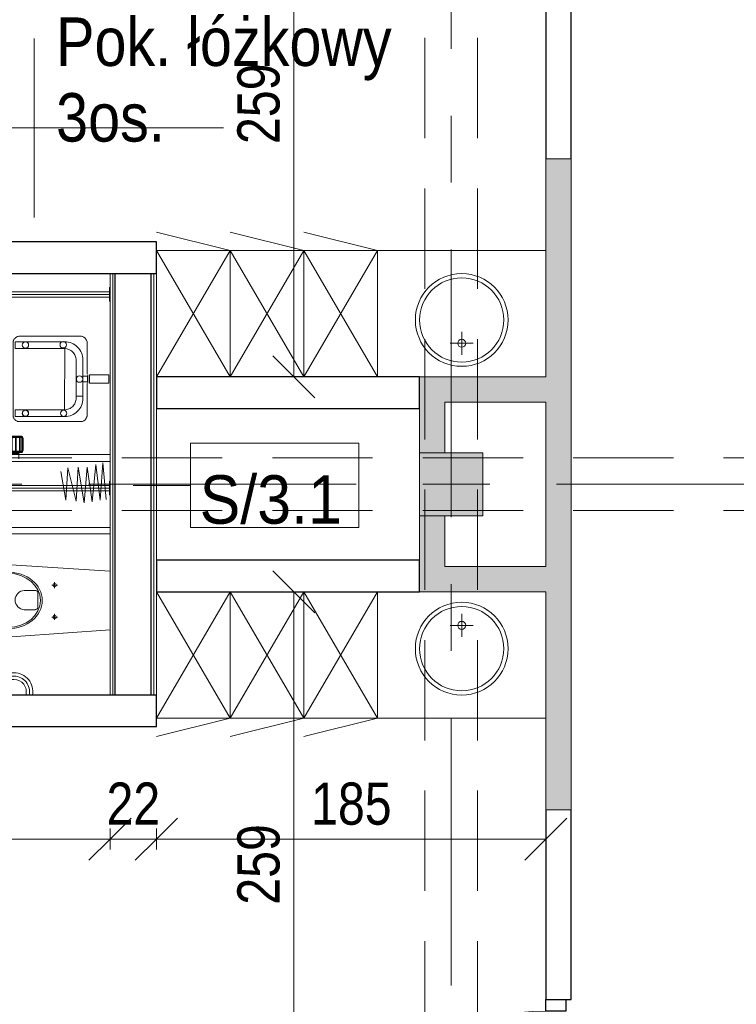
# Model space of a CAD drawing. Header units: centimetres. Extents: x -1631 to 21770, y -8842 to 3590.
# Tile 36 of 87: x -818 to -477, y 2082 to 2549. Entities that reach past the tile are written whole.
import ezdxf

# ---------------------------------------------------------------- set-up
doc = ezdxf.new("R2010")
doc.units = ezdxf.units.CM
for name, pattern in [('Dash', [60, 30, -30]), ('Oś', [222.25, 127, -31.75, 31.75, -31.75]), ('Ukryte', [71.438, 47.625, -23.813])]:
    doc.linetypes.add(name, pattern=pattern)
for name, color, linetype, lineweight in [('A-ANNO-DIMS', 211, 'Continuous', 13), ('A-ANNO-DIMS-100', 211, 'Continuous', 13), ('A-AREA-IDEN', 2, 'Continuous', 13), ('A-DETL', 90, 'Continuous', 9), ('A-DETL-GENF', 92, 'Continuous', 9), ('A-DETL-HDLN', 90, 'Ukryte', 9), ('A-DETL-MEDM', 33, 'Continuous', 13), ('A-DOOR', 31, 'Continuous', 13), ('A-WALL', 113, 'Continuous', 13), ('A-WALL-FNSH', 113, 'Continuous', 13), ('A-WALL-IDEN', 211, 'Continuous', 13), ('A-WALL-PATT', 111, 'Continuous', 13), ('I-FURN', 30, 'Continuous', 9), ('P-SANR-FIXT', 6, 'Continuous', 9), ('S-COLS', 52, 'Continuous', 13), ('S-GRID', 1, 'Continuous', 13)]:
    doc.layers.add(name, color=color, linetype=linetype, lineweight=lineweight)
doc.styles.add('Arial Narrow_5', font='ARIALN.TTF', dxfattribs={"height": 20})
doc.styles.add('Arial_11', font='arial.ttf', dxfattribs={"width": 0.85, "height": 23})
doc.styles.add('Arial_12', font='arial.ttf', dxfattribs={"width": 0.9, "height": 23})
doc.dimstyles.new('Diagonal_1_100__0__wewnętrzne_1', dxfattribs={"dimscale": 30.48, "dimtxt": 20.468619, "dimasz": 0.656168, "dimexe": 0.164042, "dimexo": 0.0625, "dimgap": 0.032808, "dimtad": 1, "dimdec": 0, "dimdsep": 46, "dimtxsty": 'Arial Narrow_5', "dimblk1": 'OBLIQUE', "dimblk2": 'OBLIQUE', "dimsah": 1, "dimcen": 0.09, "dimazin": 0, "dimtfac": 1, "dimtdec": 4, "dimtix": 1, "dimtmove": 0, "dimatfit": 3, "dimfxl": 0, "dimtvp": 1, "dimtolj": 1, "dimtzin": 0, "dimarcsym": 0})

# ---------------------------------------------------------------- blocks, each defined once
blk = doc.blocks.new('M_Concrete-Square-Column - 300 x 300mm-1794508-5_piętro III __10_50 m_ - stan projektowany')
at = {"layer": 'S-COLS', "lineweight": 9}
blk.add_hatch(color=254, dxfattribs=at).paths.add_polyline_path([(15, -15), (15, 15), (-15, 15), (-15, -15)], flags=0)
for p, q in [((15, 15), (-15, 15)), ((-15, 15), (-15, -15)), ((15, -15), (15, 15)), ((-15, -15), (15, -15))]:
    blk.add_line(p, q, dxfattribs=at)
blk = doc.blocks.new('Blat - Blat-1345692-5_piętro III __10_50 m_ - stan projektowany')
at = {"layer": 'I-FURN'}
for p, q in [((0, -60), (0, 0)), ((80, -60), (0, -60))]:
    blk.add_line(p, q, dxfattribs=at)
blk = doc.blocks.new('Blat - Blat-V3-5_piętro III __10_50 m_ - stan projektowany')
at = {"layer": 'I-FURN'}
for p, q in [((0, 60), (0, 0)), ((80, 60), (0, 60))]:
    blk.add_line(p, q, dxfattribs=at)
blk = doc.blocks.new('umywalka okrągła d _44cm stal nierdzewna - Type 1-2356172-5_piętro III __10_50 m_ - stan projektowany')
at = {"layer": 'P-SANR-FIXT'}
for p, q in [((12.5, -16.43), (12.5, -27.43)), ((7, -21.93), (18, -21.93))]:
    blk.add_line(p, q, dxfattribs=at)
for centre, radius in [((12.5, -33), 22), ((12.5, -33), 20), ((12.5, -21.93), 1.9)]:
    blk.add_circle(centre, radius, dxfattribs=at)
blk = doc.blocks.new('umywalka okrągła d _44cm stal nierdzewna - Type 1-2178342-5_piętro III __10_50 m_ - stan projektowany')
at = {"layer": 'P-SANR-FIXT'}
for p, q in [((12.5, 16.43), (12.5, 27.43)), ((7, 21.93), (18, 21.93))]:
    blk.add_line(p, q, dxfattribs=at)
for centre, radius in [((12.5, 33), 22), ((12.5, 33), 20), ((12.5, 21.93), 1.9)]:
    blk.add_circle(centre, radius, dxfattribs=at)
blk = doc.blocks.new('miska ustępowa dla N_35_5x54 wisząca koło narożna - Type 1-2357505-5_piętro III __10_50 m_ - stan projektowany')
at = {"layer": 'P-SANR-FIXT'}
for p, q in [((44.09, 92.2), (44.09, 11)), ((47.21, 92.2), (47.21, 11)), ((-23.38, 80.62), (-32.35, 80.62)), ((-23.38, 79.06), (-32.35, 79.06)), ((-32.35, 77.5), (-23.38, 77.5)), ((-24.94, 56.63), (-24.94, 77.5)), ((-23.38, 56.63), (-23.38, 79.06)), ((-21.82, 56.63), (-21.82, 79.06)), ((-0.58, 73.39), (1.02, 74.96)), ((1.02, 74.96), (2.75, 76.27)), ((2.75, 76.27), (4.01, 77.03)), ((4.01, 77.03), (6.13, 78.05)), ((6.13, 78.05), (7.56, 78.51)), ((7.56, 78.51), (9.56, 78.98)), ((9.56, 78.98), (11.02, 79.17)), ((11.02, 79.17), (12.5, 79.25)), ((12.5, 79.25), (13.98, 79.17)), ((13.98, 79.17), (15.44, 78.98)), ((15.44, 78.98), (17.44, 78.51)), ((17.44, 78.51), (18.87, 78.05)), ((18.87, 78.05), (20.99, 77.03)), ((20.99, 77.03), (22.25, 76.27)), ((22.25, 76.27), (23.98, 74.96)), ((23.98, 74.96), (25.58, 73.39)), ((-3.07, 69.78), (-2.34, 71.05)), ((-2.34, 71.05), (-1.51, 72.26)), ((-1.51, 72.26), (-0.58, 73.39)), ((25.58, 73.39), (26.51, 72.26)), ((26.51, 72.26), (27.34, 71.05)), ((27.34, 71.05), (28.07, 69.78)), ((-4.82, 64.32), (-4.57, 65.68)), ((-4.57, 65.68), (-4.19, 67.09)), ((-4.19, 67.09), (-3.69, 68.46)), ((-3.69, 68.46), (-3.07, 69.78)), ((28.07, 69.78), (28.69, 68.46)), ((28.69, 68.46), (29.19, 67.09)), ((29.19, 67.09), (29.57, 65.68)), ((29.57, 65.68), (29.53, 64.32)), ((-4.88, 59.89), (-4.82, 64.32)), ((29.53, 64.32), (29.58, 59.89)), ((-4.56, 55.56), (-4.88, 59.89)), ((29.58, 59.89), (29.22, 55.56)), ((-1.4, 11), (-4.56, 55.56)), ((8.17, 46.6), (8.17, 51.72)), ((17.32, 51.72), (17.32, 46.6)), ((29.22, 55.56), (26.4, 11)), ((16.4, 45.33), (9.09, 45.33)), ((4.69, 35.9), (4.69, 38.7)), ((19.8, 35.9), (19.8, 38.7)), ((3.32, 37.31), (6.14, 37.31)), ((18.43, 37.31), (21.25, 37.31))]:
    blk.add_line(p, q, dxfattribs=at)
for centre in [(4.69, 37.31), (19.8, 37.31)]:
    blk.add_circle(centre, 0.825, dxfattribs=at)
for centre, radius, start, end in [((45.65, 92.2), 1.56, 0, 180), ((-23.38, 79.06), 1.56, 360, 90), ((-23.38, 79.06), 1.56, 270, 360), ((-30.79, 56.63), 5.85, 254.5618, 0), ((-30.79, 56.63), 7.41, 257.8673, 0), ((-30.79, 56.63), 8.97, 260.0004, 0), ((12.74, 51.5), 4.58, 2.8022, 177.1978), ((9.34, 46.48), 1.17, 174.1101, 257.7661), ((16.15, 46.48), 1.17, 282.2339, 5.8899)]:
    blk.add_arc(centre, radius, start, end, dxfattribs=at)
for centre, major_axis, ratio in [((12.55, 59.51), (0, 16.33), 0.823529), ((12.55, 59.26), (0, 15.16), 0.845174)]:
    blk.add_ellipse(centre, major_axis=major_axis, ratio=ratio, dxfattribs=at)
blk = doc.blocks.new('brodzik natryskowy dla N - Type 1-2359080-5_piętro III __10_50 m_ - stan projektowany')
at = {"layer": 'P-SANR-FIXT'}
for p, q in [((-35.25, 97.25), (-40.13, 102.13)), ((47.11, 102.55), (-33.8, 102.55)), ((-33.8, 101.3), (47.11, 101.3)), ((47.11, 100.05), (-33.8, 100.05)), ((48.56, 97.25), (53.43, 102.13)), ((-40.55, 11.3), (-40.55, 95.8)), ((-39.3, 11), (-39.3, 95.8)), ((-38.05, 11.3), (-38.05, 95.8)), ((51.36, 11.3), (51.36, 95.8)), ((52.61, 11), (52.61, 96)), ((53.86, 11.3), (53.86, 95.8)), ((-26.61, 11.2), (-26.61, 69.6)), ((-23.41, 69.6), (-23.41, 11.2)), ((-22.41, 62.85), (-25.41, 62.85)), ((-22.81, 62.85), (-22.81, 54.35)), ((-22.61, 62.85), (-22.61, 54.35)), ((-22.41, 63.8), (-22.41, 53.4)), ((-22.11, 63.8), (-22.11, 53.4)), ((-21.81, 63.8), (-21.81, 53.4)), ((-21.81, 63.5), (-15.21, 63.5)), ((-21.81, 63.2), (-15.21, 63.2)), ((-21.81, 61.6), (-15.21, 61.6)), ((-21.81, 61.3), (-15.21, 61.3)), ((-15.71, 64.9), (-21.31, 64.9)), ((-15.71, 64.6), (-21.31, 64.6)), ((-15.71, 64.3), (-21.31, 64.3)), ((-15.21, 53.4), (-15.21, 63.8)), ((-14.91, 53.4), (-14.91, 63.8)), ((-14.61, 53.4), (-14.61, 63.8)), ((-21.81, 59.7), (-15.21, 59.7)), ((-21.81, 59.4), (-15.21, 59.4)), ((-21.81, 57.8), (-15.21, 57.8)), ((-21.81, 57.5), (-15.21, 57.5)), ((-7.07, 55.9), (-6.88, 56.11)), ((-6.88, 56.11), (-6.67, 56.31)), ((-6.67, 56.31), (-6.44, 56.49)), ((-6.44, 56.49), (-6.2, 56.64)), ((-6.2, 56.64), (-5.95, 56.77)), ((-5.95, 56.77), (-5.69, 56.88)), ((-5.69, 56.88), (-5.41, 56.96)), ((-5.41, 56.96), (-5.13, 57.01)), ((-5.13, 57.01), (29.82, 57.01)), ((29.82, 57.01), (30.1, 57.01)), ((30.1, 57.01), (30.38, 56.96)), ((30.38, 56.96), (30.65, 56.89)), ((30.65, 56.89), (30.92, 56.78)), ((30.92, 56.78), (31.17, 56.66)), ((31.17, 56.66), (31.41, 56.51)), ((31.41, 56.51), (31.64, 56.34)), ((31.64, 56.34), (31.85, 56.14)), ((31.85, 56.14), (32.05, 55.93)), ((-22.41, 54.35), (-25.41, 54.35)), ((-21.81, 55.9), (-15.21, 55.9)), ((-21.81, 55.6), (-15.21, 55.6)), ((-21.81, 54), (-15.21, 54)), ((-21.81, 53.7), (-15.21, 53.7)), ((-21.31, 52.9), (-15.71, 52.9)), ((-21.31, 52.6), (-15.71, 52.6)), ((-21.31, 52.3), (-15.71, 52.3)), ((-7.74, 54.37), (-7.7, 54.64)), ((-7.74, 54.09), (-7.74, 54.37)), ((-7.74, 24.55), (-7.74, 54.09)), ((-7.7, 54.64), (-7.62, 54.91)), ((-7.62, 54.91), (-7.52, 55.18)), ((-7.52, 55.18), (-7.4, 55.43)), ((-7.4, 55.43), (-7.25, 55.67)), ((-7.25, 55.67), (-7.07, 55.9)), ((-5.29, 56.03), (-5.37, 32.6)), ((-2.15, 56.03), (-5.29, 56.03)), ((-5.23, 51.29), (-5.21, 51.44)), ((-5.21, 51.44), (-5.18, 51.58)), ((-5.18, 51.58), (-5.13, 51.71)), ((-5.13, 51.71), (-5.07, 51.84)), ((-5.07, 51.84), (-4.99, 51.96)), ((-4.99, 51.96), (-4.91, 52.08)), ((-4.91, 52.08), (-4.81, 52.18)), ((-4.81, 52.18), (-4.71, 52.27)), ((-4.71, 52.27), (-4.6, 52.36)), ((-4.6, 52.36), (-4.48, 52.43)), ((-4.48, 52.43), (-4.35, 52.49)), ((-4.35, 52.49), (-4.21, 52.54)), ((-4.21, 52.54), (-4.07, 52.58)), ((-4.07, 52.58), (-3.93, 52.6)), ((-3.93, 52.6), (-3.78, 52.61)), ((-3.78, 52.61), (-3.63, 52.6)), ((-3.63, 52.6), (-3.48, 52.58)), ((-3.48, 52.58), (-3.34, 52.54)), ((-3.34, 52.54), (-3.21, 52.49)), ((-3.21, 52.49), (-3.08, 52.43)), ((-3.08, 52.43), (-2.96, 52.36)), ((-2.96, 52.36), (-2.85, 52.27)), ((-2.85, 52.27), (-2.74, 52.18)), ((-2.74, 52.18), (-2.65, 52.08)), ((-2.65, 52.08), (-2.56, 51.96)), ((-2.56, 51.96), (-2.49, 51.84)), ((-2.49, 51.84), (-2.43, 51.71)), ((-2.43, 51.71), (-2.38, 51.58)), ((-2.38, 51.58), (-2.34, 51.44)), ((-2.34, 51.44), (-2.32, 51.29)), ((-2.15, 32.63), (-2.15, 56.03)), ((26.92, 56.03), (30.07, 56.03)), ((26.92, 56.03), (26.92, 32.43)), ((30.07, 32.63), (30.07, 56.03)), ((32.05, 55.93), (32.22, 55.71)), ((32.22, 55.71), (32.38, 55.46)), ((32.38, 55.46), (32.51, 55.21)), ((32.51, 55.21), (32.61, 54.94)), ((32.61, 54.94), (32.69, 54.67)), ((32.69, 54.67), (32.74, 54.38)), ((32.74, 54.38), (32.74, 24.86)), ((-5.24, 51.15), (-5.23, 51.29)), ((-5.23, 51), (-5.24, 51.15)), ((-5.21, 50.85), (-5.23, 51)), ((-5.18, 50.71), (-5.21, 50.85)), ((-5.13, 50.58), (-5.18, 50.71)), ((-5.07, 50.45), (-5.13, 50.58)), ((-4.99, 50.33), (-5.07, 50.45)), ((-4.91, 50.21), (-4.99, 50.33)), ((-4.81, 50.11), (-4.91, 50.21)), ((-4.71, 50.02), (-4.81, 50.11)), ((-4.6, 49.93), (-4.71, 50.02)), ((-4.48, 49.86), (-4.6, 49.93)), ((-4.35, 49.8), (-4.48, 49.86)), ((-4.21, 49.75), (-4.35, 49.8)), ((-4.07, 49.71), (-4.21, 49.75)), ((-3.93, 49.69), (-4.07, 49.71)), ((-3.78, 49.68), (-3.93, 49.69)), ((-3.48, 49.71), (-3.63, 49.69)), ((-3.34, 49.75), (-3.48, 49.71)), ((-3.21, 49.8), (-3.34, 49.75)), ((-3.08, 49.86), (-3.21, 49.8)), ((-2.96, 49.93), (-3.08, 49.86)), ((-2.85, 50.02), (-2.96, 49.93)), ((-2.74, 50.11), (-2.85, 50.02)), ((-2.65, 50.21), (-2.74, 50.11)), ((-2.56, 50.33), (-2.65, 50.21)), ((-2.49, 50.45), (-2.56, 50.33)), ((-2.43, 50.58), (-2.49, 50.45)), ((-2.38, 50.71), (-2.43, 50.58)), ((-2.34, 50.85), (-2.38, 50.71)), ((-2.32, 51), (-2.34, 50.85)), ((-2.32, 51.29), (-2.31, 51.15)), ((-2.31, 51.15), (-2.32, 51)), ((-44.99, 32.02), (-31.46, 34.32)), ((-45.5, 27.16), (-29.67, 31)), ((-29.67, 31), (-44.99, 32.02)), ((-5.37, 32.6), (-5.32, 31.71)), ((-5.32, 31.71), (-5.19, 30.85)), ((-5.19, 30.85), (-4.98, 30.01)), ((-4.98, 30.01), (-4.68, 29.22)), ((-4.68, 29.22), (-4.32, 28.45)), ((-4.32, 28.45), (-3.88, 27.74)), ((26.92, 32.43), (-2.15, 32.63)), ((-2.03, 31.55), (-2.11, 32.1)), ((-1.89, 31.01), (-2.03, 31.55)), ((-1.71, 30.51), (-1.89, 31.01)), ((-1.47, 30.02), (-1.71, 30.51)), ((-1.19, 29.56), (-1.47, 30.02)), ((-0.87, 29.14), (-1.19, 29.56)), ((-0.51, 28.74), (-0.87, 29.14)), ((-0.12, 28.38), (-0.51, 28.74)), ((0.31, 28.06), (-0.12, 28.38)), ((0.76, 27.79), (0.31, 28.06)), ((24.01, 27.79), (24.47, 28.06)), ((24.47, 28.06), (24.89, 28.38)), ((24.89, 28.38), (25.29, 28.74)), ((25.29, 28.74), (25.65, 29.14)), ((25.65, 29.14), (25.96, 29.56)), ((25.96, 29.56), (26.24, 30.02)), ((26.24, 30.02), (26.48, 30.51)), ((26.48, 30.51), (26.66, 31.01)), ((26.66, 31.01), (26.8, 31.55)), ((26.8, 31.55), (26.88, 32.1)), ((29.09, 28.45), (28.66, 27.74)), ((29.46, 29.22), (29.09, 28.45)), ((29.75, 30.01), (29.46, 29.22)), ((29.97, 30.85), (29.75, 30.01)), ((30.1, 31.71), (29.97, 30.85)), ((30.15, 32.6), (30.1, 31.71)), ((-46.26, 23.33), (-29.41, 26.14)), ((-29.41, 26.14), (-45.5, 27.16)), ((-7.7, 24.28), (-7.74, 24.55)), ((-7.62, 24.01), (-7.7, 24.28)), ((-7.51, 23.75), (-7.62, 24.01)), ((-7.38, 23.5), (-7.51, 23.75)), ((-7.23, 23.25), (-7.38, 23.5)), ((-3.88, 27.74), (-3.38, 27.07)), ((-3.38, 27.07), (-2.82, 26.45)), ((-2.82, 26.45), (-2.2, 25.89)), ((-2.2, 25.89), (-1.53, 25.38)), ((-1.53, 25.38), (-0.81, 24.95)), ((-0.81, 24.95), (-0.05, 24.58)), ((-0.05, 24.58), (0.75, 24.29)), ((0.75, 24.29), (1.58, 24.07)), ((1.25, 27.55), (0.76, 27.79)), ((1.76, 27.36), (1.25, 27.55)), ((1.58, 24.07), (2.44, 23.94)), ((2.29, 27.23), (1.76, 27.36)), ((2.84, 27.14), (2.29, 27.23)), ((2.44, 23.94), (4.41, 23.89)), ((3.4, 27.11), (2.84, 27.14)), ((4.41, 27.12), (3.4, 27.11)), ((3.78, 27.12), (21.37, 27.12)), ((22.33, 23.94), (3.78, 23.89)), ((4.41, 23.89), (4.41, 27.12)), ((11.19, 23.94), (13.8, 23.94)), ((11.19, 21.67), (11.19, 23.94)), ((13.8, 23.94), (13.8, 21.67)), ((21.37, 27.12), (21.94, 27.14)), ((21.94, 27.14), (22.49, 27.23)), ((23.2, 24.07), (22.33, 23.94)), ((22.49, 27.23), (23.02, 27.36)), ((23.02, 27.36), (23.53, 27.55)), ((24.03, 24.29), (23.2, 24.07)), ((23.53, 27.55), (24.01, 27.79)), ((24.83, 24.58), (24.03, 24.29)), ((25.59, 24.95), (24.83, 24.58)), ((26.31, 25.38), (25.59, 24.95)), ((26.98, 25.89), (26.31, 25.38)), ((27.59, 26.45), (26.98, 25.89)), ((28.16, 27.07), (27.59, 26.45)), ((28.66, 27.74), (28.16, 27.07)), ((32.35, 23.52), (32.19, 23.27)), ((32.49, 23.77), (32.35, 23.52)), ((32.6, 24.04), (32.49, 23.77)), ((32.68, 24.31), (32.6, 24.04)), ((32.74, 24.58), (32.68, 24.31)), ((32.74, 24.86), (32.74, 24.58)), ((-29.41, 21.8), (-46.26, 23.33)), ((-45.75, 19.5), (-29.41, 21.8)), ((-28.14, 17.71), (-45.75, 19.5)), ((-7.05, 23.02), (-7.23, 23.25)), ((-6.85, 22.81), (-7.05, 23.02)), ((-6.64, 22.61), (-6.85, 22.81)), ((-6.41, 22.43), (-6.64, 22.61)), ((-6.17, 22.27), (-6.41, 22.43)), ((-5.92, 22.14), (-6.17, 22.27)), ((-5.66, 22.03), (-5.92, 22.14)), ((-5.39, 21.95), (-5.66, 22.03)), ((-5.12, 21.9), (-5.39, 21.95)), ((-4.84, 21.88), (-5.12, 21.9)), ((10.32, 21.88), (-4.84, 21.88)), ((10.54, 20.79), (14.45, 20.79)), ((10.54, 11.52), (10.54, 20.79)), ((14.44, 21.54), (10.55, 21.51)), ((13.8, 21.67), (11.19, 21.67)), ((14.45, 11.52), (14.45, 20.79)), ((30.14, 21.88), (14.73, 21.88)), ((30.36, 21.95), (30.1, 21.9)), ((30.62, 22.03), (30.14, 21.88)), ((30.87, 22.14), (30.62, 22.03)), ((31.12, 22.28), (30.87, 22.14)), ((31.36, 22.44), (31.12, 22.28)), ((31.59, 22.62), (31.36, 22.44)), ((31.81, 22.82), (31.59, 22.62)), ((32.01, 23.04), (31.81, 22.82)), ((32.19, 23.27), (32.01, 23.04)), ((-44.99, 15.67), (-28.14, 17.71)), ((-27.37, 14.39), (-44.99, 15.67)), ((-44.73, 12.86), (-27.37, 14.39)), ((-42.55, 11.3), (-42.55, 11)), ((-36.05, 11.3), (-42.55, 11.3)), ((-36.05, 11), (-36.05, 11.3)), ((14.45, 11.52), (10.54, 11.52)), ((49.36, 11.3), (49.36, 11)), ((55.86, 11.3), (49.36, 11.3)), ((55.86, 11), (55.86, 11.3))]:
    blk.add_line(p, q, dxfattribs=at)
for centre, radius in [((-37.69, 99.69), 3.25), ((51, 99.69), 3.25), ((-39.18, 101.17), 0.62), ((-37.69, 99.69), 2.1), ((-39.18, 101.17), 0.32), ((-36.21, 98.2), 0.62), ((-36.21, 98.2), 0.32), ((49.51, 98.2), 0.62), ((51, 99.69), 2.1), ((49.51, 98.2), 0.32), ((52.48, 101.17), 0.62), ((52.48, 101.17), 0.32), ((-3.85, 51.24), 1.5), ((28.59, 51.18), 1.5), ((-3.77, 33.05), 1.5), ((28.71, 33.24), 1.5), ((12.42, 25.5), 1.5)]:
    blk.add_circle(centre, radius, dxfattribs=at)
for centre, radius, start, end in [((-33.8, 95.8), 5.5, 90, 180), ((-33.8, 95.8), 6.75, 90, 106.4965), ((-33.8, 95.8), 4.25, 90, 98.8511), ((47.11, 95.8), 6.75, 73.5035, 90), ((47.11, 95.8), 5.5, 0, 90), ((47.11, 95.8), 4.25, 81.1489, 90), ((-33.8, 95.8), 6.75, 163.5035, 180), ((-33.8, 95.8), 4.25, 171.1489, 180), ((47.11, 95.8), 4.25, 0, 8.8511), ((47.11, 95.8), 6.75, 0, 16.4965), ((-25.01, 69.6), 1.6, 0, 180), ((-21.31, 63.8), 1.1, 90, 180), ((-21.31, 63.8), 0.8, 90, 180), ((-21.31, 63.8), 0.5, 90, 180), ((-15.71, 63.8), 1.1, 0, 90), ((-15.71, 63.8), 0.8, 0, 90), ((-15.71, 63.8), 0.5, 0, 90), ((-21.31, 53.4), 1.1, 180, 270), ((-21.31, 53.4), 0.8, 180, 270), ((-21.31, 53.4), 0.5, 180, 270), ((-15.71, 53.4), 0.5, 270, 0), ((-15.71, 53.4), 0.8, 270, 0), ((-15.71, 53.4), 1.1, 270, 0)]:
    blk.add_arc(centre, radius, start, end, dxfattribs=at)
blk.add_ellipse((-23.14, 58.6), major_axis=(0, 0.325), ratio=0.224951, dxfattribs=at)
blk = doc.blocks.new('szafki szatniowe - szafki bez siedziska-1388242-5_piętro III __10_50 m_ - stan projektowany')
at = {"layer": 'I-FURN'}
for p, q in [((-17.5, 60), (17.5, 68.63)), ((17.5, 60), (52.5, 68.63)), ((52.5, 60), (87.5, 68.63)), ((17.5, 0), (-17.5, 60)), ((17.5, 60), (-17.5, 0)), ((-17.5, 60), (17.5, 60)), ((-17.5, 0), (-17.5, 60)), ((52.5, 0), (17.5, 60)), ((52.5, 60), (17.5, 0)), ((17.5, 60), (52.5, 60)), ((17.5, 0), (17.5, 60)), ((17.5, 60), (17.5, 0)), ((87.5, 0), (52.5, 60)), ((87.5, 60), (52.5, 0)), ((52.5, 60), (87.5, 60)), ((52.5, 0), (52.5, 60)), ((52.5, 60), (52.5, 0))]:
    blk.add_line(p, q, dxfattribs=at)
blk = doc.blocks.new('szafki szatniowe - szafki bez siedziska-1388164-5_piętro III __10_50 m_ - stan projektowany')
at = {"layer": 'I-FURN'}
for p, q in [((17.5, -60), (-17.5, 0)), ((-17.5, 0), (-17.5, -60)), ((52.5, -60), (17.5, 0)), ((17.5, -60), (17.5, 0)), ((87.5, -60), (52.5, 0)), ((17.5, 0), (-17.5, -60)), ((52.5, 0), (17.5, -60)), ((17.5, 0), (17.5, -60)), ((87.5, 0), (52.5, -60)), ((52.5, 0), (52.5, -60)), ((52.5, -60), (52.5, 0)), ((-17.5, -60), (17.5, -68.63)), ((-17.5, -60), (17.5, -60)), ((17.5, -60), (52.5, -68.63)), ((17.5, -60), (52.5, -60)), ((52.5, -60), (87.5, -68.63)), ((52.5, -60), (87.5, -60))]:
    blk.add_line(p, q, dxfattribs=at)
blk = doc.blocks.new('DRZWI 1S - automatyczna etykieta - Drzwi 120-2386914-5_piętro III __10_50 m_ - stan projektowany')
at = {"layer": 'A-DETL-GENF'}
for p, q in [((-65.5, 3.5), (-60, 3.5)), ((-65.5, -6), (-65.5, 3.5)), ((-60, 3.5), (-60, -6)), ((60, 3.5), (65.5, 3.5)), ((60, -6), (60, 3.5)), ((65.5, 3.5), (65.5, -6)), ((-60, -6), (-65.5, -6)), ((65.5, -6), (60, -6))]:
    blk.add_line(p, q, dxfattribs=at)
at = {"layer": 'A-DETL-MEDM', "lineweight": 25}
for p, q in [((-65.5, -6), (-65.5, 3.5)), ((-65.5, 3.5), (-60, 3.5)), ((-60, 3.5), (-60, -6)), ((60, 3.5), (60, -6)), ((65.5, 3.5), (60, 3.5)), ((65.5, -6), (65.5, 3.5)), ((-60, -6), (-65.5, -6)), ((60, -6), (65.5, -6))]:
    blk.add_line(p, q, dxfattribs=at)
at = {"layer": 'A-DOOR'}
blk.add_line((60, -6), (60, -126), dxfattribs=at)
blk.add_arc((60, -6), 120, 180, 270, dxfattribs=at)
blk = doc.blocks.new('METKA_POMIESZCZENIA2 - Rozbudowana - bez ramki-2396678-5_piętro III __10_50 m_ - stan projektowany')
at = {"layer": 'A-AREA-IDEN'}
for p, q in [((0, 0.425), (0, 0)), ((0.0976, 0), (-0.8, 0)), ((-0.8, 0), (0.9, 0)), ((0, 0), (0, -0.425))]:
    blk.add_line(p, q, dxfattribs=at)
blk = doc.blocks.new('DIMBLOCK137-5_piętro III __10_50 m_ - stan projektowany')
at = {"layer": 'A-ANNO-DIMS-100', "transparency": 16777216}
for p, q in [((-687.3, 2277.33), (-697.3, 2287.33)), ((-692.3, 2277.33), (-682.3, 2277.33)), ((-687.3, 2277.33), (-692.3, 2277.33)), ((-687.3, 2018.33), (-687.3, 2277.33)), ((-687.3, 2277.33), (-677.3, 2267.33)), ((-687.3, 2018.33), (-697.3, 2028.33)), ((-692.3, 2018.33), (-682.3, 2018.33)), ((-687.3, 2018.33), (-692.3, 2018.33)), ((-687.3, 2018.33), (-677.3, 2008.33))]:
    blk.add_line(p, q, dxfattribs=at)
at = {"layer": 'A-ANNO-DIMS-100', "color": 0, "transparency": 16777216, "insert": (-714.15, 2128.82), "char_height": 20, "width": 45.6158, "attachment_point": 1, "rotation": 90, "line_spacing_factor": 0.974696, "style": 'Arial Narrow_5'}
blk.add_mtext('259', dxfattribs=at)
blk = doc.blocks.new('_Oblique')
at = {"color": 0, "linetype": 'ByBlock', "lineweight": -2}
blk.add_line((-0.5, -0.5), (0.5, 0.5), dxfattribs=at)
blk = doc.blocks.new('DIMBLOCK159-5_piętro III __10_50 m_ - stan projektowany')
at = {"layer": 'A-ANNO-DIMS-100', "transparency": 16777216}
for p, q in [((-687.3, 2638.33), (-697.3, 2648.33)), ((-692.3, 2638.33), (-682.3, 2638.33)), ((-687.3, 2638.33), (-692.3, 2638.33)), ((-687.3, 2379.33), (-687.3, 2638.33)), ((-687.3, 2638.33), (-677.3, 2628.33)), ((-687.3, 2379.33), (-697.3, 2389.33)), ((-692.3, 2379.33), (-682.3, 2379.33)), ((-687.3, 2379.33), (-692.3, 2379.33)), ((-687.3, 2379.33), (-677.3, 2369.33))]:
    blk.add_line(p, q, dxfattribs=at)
at = {"layer": 'A-ANNO-DIMS-100', "color": 0, "transparency": 16777216, "insert": (-714.15, 2489.82), "char_height": 20, "width": 45.6158, "attachment_point": 1, "rotation": 90, "line_spacing_factor": 0.974696, "style": 'Arial Narrow_5'}
blk.add_mtext('259', dxfattribs=at)
blk = doc.blocks.new('DIMBLOCK183-5_piętro III __10_50 m_ - stan projektowany')
at = {"layer": 'A-ANNO-DIMS-100', "transparency": 16777216}
for p, q in [((-932.63, 2159.95), (-922.63, 2169.95)), ((-774.62, 2159.95), (-764.62, 2169.95)), ((-932.63, 2164.95), (-932.63, 2154.95)), ((-932.63, 2159.95), (-932.63, 2164.95)), ((-774.62, 2164.95), (-774.62, 2154.95)), ((-774.62, 2159.95), (-774.62, 2164.95)), ((-932.63, 2159.95), (-942.63, 2149.95)), ((-932.63, 2159.95), (-774.62, 2159.95)), ((-774.62, 2159.95), (-784.62, 2149.95))]:
    blk.add_line(p, q, dxfattribs=at)
at = {"layer": 'A-ANNO-DIMS-100', "color": 0, "transparency": 16777216, "insert": (-872.63, 2186.8), "char_height": 20, "width": 45.6158, "attachment_point": 1, "line_spacing_factor": 0.974696, "style": 'Arial Narrow_5'}
blk.add_mtext('158', dxfattribs=at)
blk = doc.blocks.new('DIMBLOCK184-5_piętro III __10_50 m_ - stan projektowany')
at = {"layer": 'A-ANNO-DIMS-100', "transparency": 16777216}
for p, q in [((-774.62, 2159.95), (-764.62, 2169.95)), ((-752.62, 2159.95), (-742.62, 2169.95)), ((-774.62, 2164.95), (-774.62, 2154.95)), ((-774.62, 2159.95), (-774.62, 2164.95)), ((-752.62, 2164.95), (-752.62, 2154.95)), ((-752.62, 2159.95), (-752.62, 2164.95)), ((-774.62, 2159.95), (-784.62, 2149.95)), ((-774.62, 2159.95), (-752.62, 2159.95)), ((-752.62, 2159.95), (-762.62, 2149.95))]:
    blk.add_line(p, q, dxfattribs=at)
at = {"layer": 'A-ANNO-DIMS-100', "color": 0, "transparency": 16777216, "insert": (-776.29, 2186.8), "char_height": 20, "width": 30.4105, "attachment_point": 1, "line_spacing_factor": 0.974696, "style": 'Arial Narrow_5'}
blk.add_mtext('22', dxfattribs=at)
blk = doc.blocks.new('DIMBLOCK185-5_piętro III __10_50 m_ - stan projektowany')
at = {"layer": 'A-ANNO-DIMS-100', "transparency": 16777216}
for p, q in [((-752.62, 2159.95), (-742.62, 2169.95)), ((-567.62, 2159.95), (-557.62, 2169.95)), ((-752.62, 2164.95), (-752.62, 2154.95)), ((-752.62, 2159.95), (-752.62, 2164.95)), ((-567.62, 2164.95), (-567.62, 2154.95)), ((-567.62, 2159.95), (-567.62, 2164.95)), ((-752.62, 2159.95), (-762.62, 2149.95)), ((-752.62, 2159.95), (-567.62, 2159.95)), ((-567.62, 2159.95), (-577.62, 2149.95))]:
    blk.add_line(p, q, dxfattribs=at)
at = {"layer": 'A-ANNO-DIMS-100', "color": 0, "transparency": 16777216, "insert": (-679.13, 2186.8), "char_height": 20, "width": 45.6158, "attachment_point": 1, "line_spacing_factor": 0.974696, "style": 'Arial Narrow_5'}
blk.add_mtext('185', dxfattribs=at)
blk = doc.blocks.new('ET sciana_AT7 - 10mm-2270614-5_piętro III __10_50 m_ - stan projektowany')
at = {"layer": 'A-WALL-IDEN'}
for p, q in [((-0.4, 0.196875), (0.4, 0.196875)), ((-0.4, -0.203125), (-0.4, 0.196875)), ((0.4, 0.196875), (0.4, -0.203125)), ((-0.4, -0.203125), (0.4, -0.203125))]:
    blk.add_line(p, q, dxfattribs=at)

msp = doc.modelspace()

# ---------------------------------------------------------------- hatches: boundary and pattern name
at = {"layer": 'A-WALL-PATT'}
h = msp.add_hatch(color=9, dxfattribs=at)
h.paths.add_polyline_path([(-555.62, 1833.33), (-555.62, 1952.83), (-567.62, 1952.83), (-567.62, 1833.33)], flags=0)
h.paths.add_polyline_path([(-555.62, 2173.83), (-555.62, 2482.83), (-567.62, 2482.83), (-567.62, 2173.83)], flags=0)
h.paths.add_polyline_path([(-555.62, 2703.83), (-555.62, 2824.33), (-567.62, 2824.33), (-567.62, 2703.83), (-558.12, 2703.83)], flags=0)
for points in [[(-567.62, 2367.33), (-567.62, 2379.33), (-627.62, 2379.33), (-627.62, 2367.33), (-615.62, 2367.33)], [(-567.62, 2277.33), (-567.62, 2289.33), (-615.62, 2289.33), (-615.62, 2277.33)]]:
    msp.add_hatch(color=9, dxfattribs=at).paths.add_polyline_path(points, flags=0)
h = msp.add_hatch(color=9, dxfattribs=at)
h.paths.add_polyline_path([(-627.62, 2277.33), (-615.62, 2277.33), (-615.62, 2313.33), (-627.62, 2313.33)], flags=0)
h.paths.add_polyline_path([(-627.62, 2343.33), (-615.62, 2343.33), (-615.62, 2367.33), (-627.62, 2367.33)], flags=0)

# ---------------------------------------------------------------- linework, layer by layer
at = {"layer": 'A-DETL', "linetype": 'Dash', "lineweight": 25}
msp.add_open_spline([(-552.77, 2638.57), (-478.91, 2638.57), (-476.08, 2638.57), (-439.12, 2638.57), (-439.12, 2601.62), (-439.12, 2598.79), (-439.12, 2573.54), (-439.12, 1655.82), (-439.12, 1618.87), (-439.12, 1616.04), (-439.12, 1512.36), (-439.12, 1509.53), (-439.12, 1472.57), (-476.08, 1472.57), (-478.91, 1472.57), (-555.62, 1472.57)], degree=3, knots=[0, 0, 0, 0, 1.242892, 2.082132, 2.921372, 3.63261, 13.975949, 24.692511, 35.163852, 36.732804, 37.928533, 39.497485, 40.336725, 41.175965, 42.450024, 42.450024, 42.450024, 42.450024], dxfattribs=at)
at = {"layer": 'A-DETL-HDLN'}
for p, q in [((-625.12, 420.83), (-625.12, 2793.33)), ((-600.12, 420.83), (-600.12, 2793.33)), ((-1197.62, 2340.83), (1172.38, 2340.83)), ((-1197.62, 2315.83), (1172.38, 2315.83))]:
    msp.add_line(p, q, dxfattribs=at)
at = {"layer": 'A-WALL', "color": 7, "lineweight": 25}
for p, q in [((-567.62, 2572.83), (-567.62, 2482.83)), ((-555.62, 2482.83), (-555.62, 2572.83)), ((-752.62, 2443.33), (-925.12, 2443.33)), ((-752.62, 2428.33), (-752.62, 2443.33)), ((-925.12, 2428.33), (-752.62, 2428.33)), ((-772.12, 2228.33), (-772.12, 2428.33)), ((-755.12, 2228.33), (-755.12, 2428.33)), ((-627.62, 2379.33), (-752.62, 2379.33)), ((-752.62, 2379.33), (-752.62, 2364.33)), ((-627.62, 2364.33), (-627.62, 2379.33)), ((-752.62, 2364.33), (-627.62, 2364.33)), ((-627.62, 2292.33), (-752.62, 2292.33)), ((-752.62, 2292.33), (-752.62, 2277.33)), ((-627.62, 2277.33), (-627.62, 2292.33)), ((-752.62, 2277.33), (-627.62, 2277.33)), ((-752.62, 2228.33), (-882.13, 2228.33)), ((-752.62, 2213.33), (-752.62, 2228.33)), ((-882.13, 2213.33), (-752.62, 2213.33)), ((-567.62, 2173.83), (-567.62, 2083.83)), ((-555.62, 2083.83), (-555.62, 2173.83)), ((-558.12, 2083.83), (-555.62, 2083.83))]:
    msp.add_line(p, q, dxfattribs=at)
at = {"layer": 'A-WALL', "lineweight": 9}
for p, q in [((-567.62, 2482.83), (-567.62, 2379.33)), ((-555.62, 2173.83), (-555.62, 2482.83)), ((-567.62, 2379.33), (-627.62, 2379.33)), ((-615.62, 2367.33), (-567.62, 2367.33)), ((-615.62, 2343.33), (-615.62, 2367.33)), ((-567.62, 2367.33), (-567.62, 2289.33)), ((-627.62, 2364.33), (-627.62, 2343.33)), ((-627.62, 2313.33), (-627.62, 2292.33)), ((-615.62, 2289.33), (-615.62, 2313.33)), ((-567.62, 2289.33), (-615.62, 2289.33)), ((-627.62, 2277.33), (-567.62, 2277.33)), ((-567.62, 2277.33), (-567.62, 2173.83))]:
    msp.add_line(p, q, dxfattribs=at)
at = {"layer": 'A-WALL'}
for p, q in [((-555.62, 2482.83), (-567.62, 2482.83)), ((-773.37, 2228.33), (-773.37, 2428.33)), ((-753.87, 2228.33), (-753.87, 2428.33)), ((-567.62, 2173.83), (-555.62, 2173.83))]:
    msp.add_line(p, q, dxfattribs=at)
at = {"layer": 'A-WALL-FNSH', "color": 250, "lineweight": 9}
for p, q in [((-774.62, 2428.33), (-774.62, 2228.33)), ((-752.62, 2228.33), (-752.62, 2428.33))]:
    msp.add_line(p, q, dxfattribs=at)
at = {"layer": 'A-WALL-IDEN'}
msp.add_line((-763.62, 2327.83), (-736.49, 2327.83), dxfattribs=at)
at = {"layer": 'S-GRID', "linetype": 'Oś'}
for p, q in [((-612.62, 2884.27), (-612.62, 27.13)), ((1342.46, 2328.33), (-1368.76, 2328.33))]:
    msp.add_line(p, q, dxfattribs=at)

# ---------------------------------------------------------------- block references
at = {"layer": 'A-AREA-IDEN', "xscale": 99.99999999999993, "yscale": 99.99999999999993, "zscale": 99.99999999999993}
msp.add_blockref('METKA_POMIESZCZENIA2 - Rozbudowana - bez ramki-2396678-5_piętro III __10_50 m_ - stan projektowany', (-810.67, 2497.43), dxfattribs=at)
at = {"layer": 'A-DOOR', "rotation": 269.9999999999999}
msp.add_blockref('DRZWI 1S - automatyczna etykieta - Drzwi 120-2386914-5_piętro III __10_50 m_ - stan projektowany', (-561.62, 2018.33), dxfattribs=at)
at = {"layer": 'A-WALL-IDEN', "xscale": 99.99999999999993, "yscale": 99.99999999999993, "zscale": 99.99999999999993}
msp.add_blockref('ET sciana_AT7 - 10mm-2270614-5_piętro III __10_50 m_ - stan projektowany', (-696.49, 2328.14), dxfattribs=at)
at = {"layer": 'I-FURN', "rotation": 180}
for name, p in [('szafki szatniowe - szafki bez siedziska-1388164-5_piętro III __10_50 m_ - stan projektowany', (-665.12, 2379.33)), ('szafki szatniowe - szafki bez siedziska-1388242-5_piętro III __10_50 m_ - stan projektowany', (-665.12, 2277.33))]:
    msp.add_blockref(name, p, dxfattribs=at)
at = {"layer": 'I-FURN'}
for name, p in [('Blat - Blat-V3-5_piętro III __10_50 m_ - stan projektowany', (-647.62, 2379.33)), ('Blat - Blat-1345692-5_piętro III __10_50 m_ - stan projektowany', (-647.62, 2277.33))]:
    msp.add_blockref(name, p, dxfattribs=at)
at = {"layer": 'P-SANR-FIXT'}
for name, p in [('umywalka okrągła d _44cm stal nierdzewna - Type 1-2178342-5_piętro III __10_50 m_ - stan projektowany', (-620.12, 2373.33)), ('umywalka okrągła d _44cm stal nierdzewna - Type 1-2356172-5_piętro III __10_50 m_ - stan projektowany', (-620.12, 2283.33))]:
    msp.add_blockref(name, p, dxfattribs=at)
at = {"layer": 'P-SANR-FIXT', "rotation": 90.0000000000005}
for name, p in [('brodzik natryskowy dla N - Type 1-2359080-5_piętro III __10_50 m_ - stan projektowany', (-763.62, 2365.83)), ('miska ustępowa dla N_35_5x54 wisząca koło narożna - Type 1-2357505-5_piętro III __10_50 m_ - stan projektowany', (-763.62, 2260.67))]:
    msp.add_blockref(name, p, dxfattribs=at)
at = {"layer": 'S-COLS', "lineweight": 9}
msp.add_blockref('M_Concrete-Square-Column - 300 x 300mm-1794508-5_piętro III __10_50 m_ - stan projektowany', (-612.62, 2328.33), dxfattribs=at)

# ---------------------------------------------------------------- texts
at = {"layer": 'A-AREA-IDEN', "insert": (-800.24, 2490.65), "char_height": 23, "width": 156.91, "attachment_point": 7, "line_spacing_factor": 0.936439, "style": 'Arial_11'}
msp.add_mtext('\\pt84.99995,169.9999,255.00008,340.00003,424.99998,509.99993,595.00011,680.00006,765.00001,849.99996,934.99991,1020.00009,1105.00004,1189.99999,1274.99994,1359.99989,1445.00007,1530.00002,1614.99997,1699.99992,1785.0001,1870.00005,1955,2039.99995,2124.9999,2210.00008,2295.00003,2379.99998,2464.99993,2550.00011,2635.00006,2720.00001;Pok. łóżkowy\\P3os.', dxfattribs=at)
at = {"layer": 'A-WALL-IDEN', "insert": (-698.3, 2320.98), "char_height": 23, "width": 67.32, "attachment_point": 5, "line_spacing_factor": 0.936439, "style": 'Arial_12'}
msp.add_mtext('\\pt114.30011,228.59999,342.9001,457.19998,571.50009,685.79997,800.10008,914.39996,1028.70007,1142.99995,1257.30006,1371.59994,1485.90005,1600.19993,1714.50004,1828.79992,1943.10003,2057.39991,2171.70002,2285.9999,2400.30001,2514.59989,2628.9,2743.20011,2857.49999,2971.8001,3086.09998,3200.40009,3314.69997,3429.00008,3543.29996,3657.60007;S/3.1', dxfattribs=at)

# ---------------------------------------------------------------- dimensions: what is measured, and where the dimension line sits
at = {"layer": 'A-ANNO-DIMS'}
for base, p1, p2, angle, override, picture, middle in [((-687.3, 2638.33), (-692.3, 2379.33), (-692.3, 2638.33), 90, {"dimpost": '<>', "dimfxl": 259}, 'DIMBLOCK159-5_piętro III __10_50 m_ - stan projektowany', (-698.51, 2508.83)), ((-687.3, 2277.33), (-692.3, 2018.33), (-692.3, 2277.33), 90, {"dimpost": '<>', "dimfxl": 259}, 'DIMBLOCK137-5_piętro III __10_50 m_ - stan projektowany', (-698.51, 2147.83)), ((-774.62, 2159.95), (-932.63, 2164.95), (-774.62, 2164.95), 0, {"dimpost": '<>', "dimfxl": 158.002092}, 'DIMBLOCK183-5_piętro III __10_50 m_ - stan projektowany', (-853.62, 2171.16)), ((-567.62, 2159.95), (-752.62, 2164.95), (-567.62, 2164.95), 0, {"dimpost": '<>', "dimfxl": 185}, 'DIMBLOCK185-5_piętro III __10_50 m_ - stan projektowany', (-660.12, 2171.16))]:
    dim = msp.add_linear_dim(base=base, p1=p1, p2=p2, angle=angle, dimstyle='Diagonal_1_100__0__wewnętrzne_1', override=override, dxfattribs=at)
    dim.commit()
    dim.dimension.update_dxf_attribs({"geometry": picture, "text_midpoint": middle})
dim = msp.add_linear_dim(base=(-752.62, 2159.95), p1=(-774.62, 2164.95), p2=(-752.62, 2164.95), dimstyle='Diagonal_1_100__0__wewnętrzne_1', override={"dimpost": '<>', "dimfxl": 22}, dxfattribs=at)
dim.commit()
dim.dimension.update_dxf_attribs({"geometry": 'DIMBLOCK184-5_piętro III __10_50 m_ - stan projektowany', "text_midpoint": (-763.62, 2170.99)})

doc.saveas('drawing.dxf')
